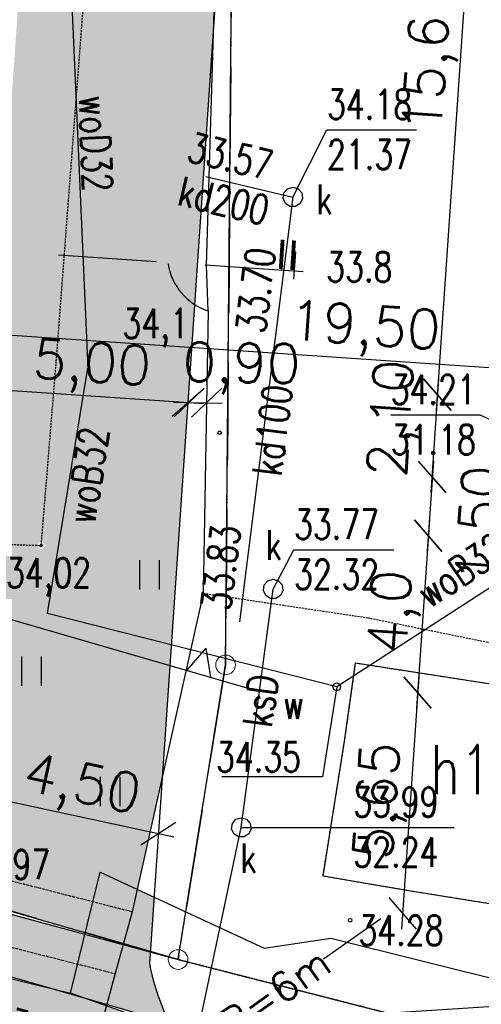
# Model space of a CAD drawing. Header units: inches. Extents: x 6268 to 12323, y 5221 to 42059.
# Tile 19 of 98: x 9475 to 9710, y 6288 to 6790. Entities that reach past the tile are written whole.
import ezdxf
from ezdxf.enums import TextEntityAlignment as Align

# ---------------------------------------------------------------- set-up
doc = ezdxf.new("R2010")
doc.units = ezdxf.units.IN
doc.header["$MEASUREMENT"] = 0
for name, pattern in [('2', [1.5, 1, -0.5]), ('423', [2, 1.5, -0.5]), ('424', [1.5, 1, -0.5]), ('901', [0])]:
    doc.linetypes.add(name, pattern=pattern)
doc.layers.get('Defpoints').update_dxf_attribs({"lineweight": 9})
for name, color, linetype in [('202-punkt_graniczny', 7, 'Continuous'), ('218-kontur_uzytku_gruntowego', 7, 'Continuous'), ('219-dzialka_ewidencyjna', 7, 'Continuous'), ('312-budynek_ewidencyjny', 7, 'Continuous'), ('312-oznaczenie_budynku_ewidency', 7, 'Continuous'), ('chodnik', 7, 'Continuous'), ('furtka', 7, 'Continuous'), ('kraweznik', 7, 'Continuous'), ('obszar_utwardzony', 7, 'Continuous'), ('ogrodzenie_trwale', 7, 'Continuous'), ('pikieta_naturalna', 7, 'Continuous'), ('pikieta_naturalna-Atr2', 7, 'Continuous'), ('pikieta_sztuczna', 7, 'Continuous'), ('pikieta_sztuczna-Atr2', 7, 'Continuous'), ('przewod_elektroenergetyczny_pod', 7, 'Continuous'), ('przewod_kanalizacyjny', 7, 'Continuous'), ('przewod_kanalizacyjny-Atr1', 7, 'Continuous'), ('przewod_telekomunikacyjny_podzi', 7, 'Continuous'), ('przewod_wodociagowy', 7, 'Continuous'), ('przewod_wodociagowy-Atr1', 7, 'Continuous'), ('rzedna-Atr2', 7, 'Continuous'), ('rzedna-Atr3', 7, 'Continuous'), ('trawnik', 7, 'Continuous'), ('wlaz_do_komory_lub_kanalu_-_okr', 7, 'Continuous'), ('zasuwa_lub_zawor-Atr17', 7, 'Continuous')]:
    doc.layers.add(name, color=color, linetype=linetype)
doc.styles.add('arial', font='arial.ttf', dxfattribs={"height": 1.7})
doc.styles.get("Standard").update_dxf_attribs({"font": 'txt.shx'})
doc.styles.add('STYL_ARIAL', font='simplex', dxfattribs={"width": 0.75, "oblique": 0.1})
doc.dimstyles.new('ISO-25', dxfattribs={"dimtxt": 13, "dimasz": 7, "dimexe": 1, "dimexo": 90, "dimgap": 2.5, "dimtad": 1, "dimdec": 0, "dimtxsty": 'Standard', "dimblk": 'ARCHTICK', "dimcen": 2.5, "dimdle": 8, "dimadec": 0, "dimazin": 0, "dimtfac": 1, "dimtdec": 0, "dimtmove": 1, "dimatfit": 3, "dimldrblk": 'ARCHTICK', "dimfxl": 2, "dimfxlon": 1, "dimarcsym": 0})

# ---------------------------------------------------------------- blocks, each defined once
blk = doc.blocks.new('202')
at = {"color": 0, "linetype": 'Continuous', "lineweight": 0}
blk.add_circle((0, 0), 0.25, dxfattribs=at)
blk = doc.blocks.new('US22')
at = {"color": 7}
blk.add_polyline3d([(0, 0.25, 0), (0.1352, 0.2103, 0), (0.2274, 0.1039, 0), (0.2475, -0.0356, 0), (0.1889, -0.1637, 0), (0.0704, -0.2399, 0), (-0.0704, -0.2399, 0), (-0.1889, -0.1637, 0), (-0.2475, -0.0356, 0), (-0.2274, 0.1039, 0), (-0.1352, 0.2103, 0), (0, 0.25, 0)], dxfattribs=at)
blk = doc.blocks.new('PW01')
at = {"color": 7}
blk.add_polyline3d([(0.045, 0, 0), (0.0318, -0.0318, 0), (0, -0.045, 0), (-0.0318, -0.0318, 0), (-0.045, 0, 0), (-0.0318, 0.0318, 0), (0, 0.045, 0), (0.0318, 0.0318, 0), (0.045, 0, 0)], dxfattribs=at)
blk = doc.blocks.new('801')
at = {"linetype": 'Continuous', "lineweight": 13}
h = blk.add_hatch(color=0, dxfattribs=at)
edge = h.paths.add_edge_path()
edge.add_arc((0, 0), 0.045, 0, 360)
blk = doc.blocks.new('906')
at = {"color": 0}
blk.add_arc((1.5, 0), 1.5, 116.7394, 180, dxfattribs=at)
blk = doc.blocks.new('TU04')
at = {"color": 7}
for points in [[(0, 0, 0), (0, 0.75, 0)], [(0.5, 0, 0), (0.5, 0.75, 0)]]:
    blk.add_polyline3d(points, dxfattribs=at)
blk = doc.blocks.new('_ArchTick')
at = {"color": 0, "linetype": 'ByBlock', "const_width": 0.15}
blk.add_lwpolyline([(-0.5, -0.5), (0.5, 0.5)], dxfattribs=at)
blk = doc.blocks.new('*D1472')
at = {"color": 0, "lineweight": -2}
for p, q in [((9629.68, 6311.54), (9658.85, 6332.04)), ((9580.6, 6277.04), (9560.68, 6263.04))]:
    blk.add_line(p, q, dxfattribs=at)
at = {"layer": 'Defpoints', "color": 0}
for p in [(9658.85, 6332.04), (9560.68, 6263.04)]:
    blk.add_point(p, dxfattribs=at)
at = {"color": 0, "lineweight": -2, "xscale": 15, "yscale": 15, "zscale": 15, "rotation": 215.1040248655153}
blk.add_blockref('_ArchTick', (9560.68, 6263.04), dxfattribs=at)
at = {"color": 0, "insert": (9605.14, 6294.29), "char_height": 15, "attachment_point": 5, "rotation": 35.104}
blk.add_mtext('R=6m', dxfattribs=at)
blk = doc.blocks.new('_Oblique')
at = {"color": 0, "linetype": 'ByBlock', "lineweight": -2}
blk.add_line((-0.5, -0.5), (0.5, 0.5), dxfattribs=at)
blk = doc.blocks.new('*D1473')
at = {"color": 0, "lineweight": -2}
blk.add_line((9453.32, 6395.15), (9553.4, 6373.63), dxfattribs=at)
at = {"layer": 'Defpoints', "color": 0}
for p in [(9461.14, 6393.46), (9545.58, 6375.31), (9545.58, 6375.31)]:
    blk.add_point(p, dxfattribs=at)
at = {"color": 0, "lineweight": -2, "xscale": 15.00000000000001, "yscale": 15.00000000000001, "zscale": 15.00000000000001}
for p, rotation in [((9461.14, 6393.46), 167.8661323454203), ((9545.58, 6375.31), 347.8661323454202)]:
    blk.add_blockref('_Oblique', p, dxfattribs=dict(at, rotation=rotation))
at = {"color": 0, "insert": (9506.34, 6398.24), "char_height": 20, "attachment_point": 5, "rotation": 347.8661}
blk.add_mtext('4,50', dxfattribs=at)
blk = doc.blocks.new('*D1475')
at = {"color": 0, "lineweight": -2}
blk.add_line((9452.82, 6602.14), (9568.56, 6594.24), dxfattribs=at)
at = {"layer": 'Defpoints', "color": 0}
for p in [(9461.67, 6614.27), (9561.44, 6607.45), (9560.57, 6594.78)]:
    blk.add_point(p, dxfattribs=at)
at = {"color": 0, "lineweight": -2}
for p, xscale, yscale, zscale, rotation in [((9460.81, 6601.6), 15, 15, 15, 176.0915266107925), ((9560.57, 6594.78), 15.00000000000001, 15.00000000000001, 15.00000000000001, 356.0915266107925)]:
    blk.add_blockref('_Oblique', p, dxfattribs=dict(at, xscale=xscale, yscale=yscale, zscale=zscale, rotation=rotation))
at = {"color": 0, "insert": (9511.66, 6612.32), "char_height": 20, "attachment_point": 5, "rotation": 356.0915}
blk.add_mtext('5,00', dxfattribs=at)
blk = doc.blocks.new('*D1476')
at = {"color": 0, "lineweight": -2}
blk.add_line((9553.22, 6594.91), (9578.1, 6594.47), dxfattribs=at)
at = {"layer": 'Defpoints', "color": 0}
for p in [(9561.44, 6607.45), (9570.32, 6607.3), (9570.1, 6594.61)]:
    blk.add_point(p, dxfattribs=at)
at = {"color": 0, "lineweight": -2, "xscale": 14.99999999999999, "yscale": 15, "zscale": 15}
for p, rotation in [((9561.22, 6594.77), 178.9970083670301), ((9570.1, 6594.61), 358.9970083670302)]:
    blk.add_blockref('_Oblique', p, dxfattribs=dict(at, rotation=rotation))
at = {"color": 0, "insert": (9587.9, 6611.98), "char_height": 20, "attachment_point": 5, "rotation": 358.997}
blk.add_mtext('0,90', dxfattribs=at)
blk = doc.blocks.new('*D1490')
at = {"color": 0, "lineweight": -2}
blk.add_line((9710.35, 6931.06), (9687.1, 6590.78), dxfattribs=at)
at = {"layer": 'Defpoints', "color": 0}
for p in [(9453.89, 6940.56), (9431.73, 6616.25), (9687.64, 6598.76)]:
    blk.add_point(p, dxfattribs=at)
at = {"color": 0, "lineweight": -2, "yscale": 15, "zscale": 15}
for p, xscale, rotation in [((9709.8, 6923.07), 14.99999999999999, 86.0914339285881), ((9687.64, 6598.76), 15, 266.0914339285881)]:
    blk.add_blockref('_Oblique', p, dxfattribs=dict(at, xscale=xscale, rotation=rotation))
at = {"color": 0, "insert": (9684.59, 6761.88), "char_height": 20, "attachment_point": 5, "rotation": 86.0914}
blk.add_mtext('15,6', dxfattribs=at)
blk = doc.blocks.new('*D1492')
at = {"color": 0, "lineweight": -2}
blk.add_line((9688.19, 6606.74), (9684.24, 6548.95), dxfattribs=at)
at = {"layer": 'Defpoints', "color": 0}
for p in [(9431.73, 6616.25), (9428.87, 6574.42), (9684.79, 6556.93)]:
    blk.add_point(p, dxfattribs=at)
at = {"color": 0, "lineweight": -2, "xscale": 15, "yscale": 15, "zscale": 15}
for p, rotation in [((9687.64, 6598.76), 86.09088705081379), ((9684.79, 6556.93), 266.0908870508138)]:
    blk.add_blockref('_Oblique', p, dxfattribs=dict(at, rotation=rotation))
at = {"color": 0, "insert": (9666.61, 6586.57), "char_height": 20, "attachment_point": 5, "rotation": 86.0909}
blk.add_mtext('2,10', dxfattribs=at)
blk = doc.blocks.new('*D1493')
at = {"color": 0, "lineweight": -2}
blk.add_line((9685.62, 6564.9), (9682.49, 6519), dxfattribs=at)
at = {"layer": 'Defpoints', "color": 0}
for p in [(9428.87, 6574.42), (9426.83, 6544.49), (9683.03, 6526.99)]:
    blk.add_point(p, dxfattribs=at)
at = {"color": 0, "lineweight": -2}
for p, xscale, yscale, zscale, rotation in [((9685.08, 6556.92), 15.00000000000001, 15.00000000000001, 15.00000000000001, 86.09155918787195), ((9683.03, 6526.99), 15, 15, 15, 266.091559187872)]:
    blk.add_blockref('_Oblique', p, dxfattribs=dict(at, xscale=xscale, yscale=yscale, zscale=zscale, rotation=rotation))
at = {"color": 0, "insert": (9711.64, 6532.67), "char_height": 20, "attachment_point": 5, "rotation": 86.0916}
blk.add_mtext('1,50', dxfattribs=at)
blk = doc.blocks.new('*D1494')
at = {"color": 0, "lineweight": -2}
blk.add_line((9683.58, 6534.97), (9677.04, 6439.19), dxfattribs=at)
at = {"layer": 'Defpoints', "color": 0}
for p in [(9426.83, 6544.49), (9421.38, 6464.68), (9677.58, 6447.17)]:
    blk.add_point(p, dxfattribs=at)
at = {"color": 0, "lineweight": -2, "xscale": 15, "yscale": 15, "zscale": 15}
for p, rotation in [((9683.03, 6526.99), 86.09194854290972), ((9677.58, 6447.17), 266.0919485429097)]:
    blk.add_blockref('_Oblique', p, dxfattribs=dict(at, rotation=rotation))
at = {"color": 0, "insert": (9666.17, 6488.05), "char_height": 20, "attachment_point": 5, "rotation": 86.0919}
blk.add_mtext('4,0', dxfattribs=at)
blk = doc.blocks.new('*D1495')
at = {"color": 0, "lineweight": -2}
blk.add_line((9678.13, 6455.16), (9669.35, 6326.7), dxfattribs=at)
at = {"layer": 'Defpoints', "color": 0}
for p in [(9421.38, 6464.68), (9413.69, 6352.18), (9669.9, 6334.68)]:
    blk.add_point(p, dxfattribs=at)
at = {"color": 0, "lineweight": -2, "xscale": 15, "yscale": 15, "zscale": 15}
for p, rotation in [((9677.58, 6447.17), 86.09194854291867), ((9669.9, 6334.68), 266.0919485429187)]:
    blk.add_blockref('_Oblique', p, dxfattribs=dict(at, rotation=rotation))
at = {"color": 0, "insert": (9659.61, 6391.89), "char_height": 20, "attachment_point": 5, "rotation": 86.0919}
blk.add_mtext('5,65', dxfattribs=at)
blk = doc.blocks.new('*D1518')
at = {"color": 0, "lineweight": -2}
for p, q in [((9829.6, 6604.44), (9424.8, 6632.09)), ((9426.64, 6541.76), (9432.71, 6630.55)), ((9815.48, 6515.19), (9821.55, 6603.98))]:
    blk.add_line(p, q, dxfattribs=at)
at = {"layer": 'Defpoints', "color": 0}
for p in [(9432.78, 6631.55), (9432.78, 6631.55), (9821.62, 6604.98)]:
    blk.add_point(p, dxfattribs=at)
at = {"color": 0, "lineweight": -2, "xscale": 15, "yscale": 15, "zscale": 15}
for p, rotation in [((9432.78, 6631.55), 176.09158713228), ((9821.62, 6604.98), 356.09158713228)]:
    blk.add_blockref('_Oblique', p, dxfattribs=dict(at, rotation=rotation))
at = {"color": 0, "insert": (9650.58, 6631.24), "char_height": 20, "attachment_point": 5, "rotation": 356.0916}
blk.add_mtext('19,50', dxfattribs=at)

msp = doc.modelspace()

# ---------------------------------------------------------------- hatches: boundary and pattern name
at = {"transparency": 33554585}
h = msp.add_hatch(color=1, dxfattribs=at)
h.set_gradient(color1=(248, 246, 176), color2=(248, 246, 176))
h.paths.add_polyline_path([(9583.553, 6931.121), (9486.236, 6937.77), (9484.342, 6946.076), (9456.765, 6542.445), (9426.83, 6544.49), (9421.377, 6464.676), (9438.58, 6463.501, -0.2415328), (9454.866, 6355.173), (9512.298, 6340.501), (9516.019, 6355.582), (9534.819, 6346.881), (9547.532, 6403.898)])
h.paths.add_polyline_path([(9486.159, 6522.002, -1), (9485.759, 6522.002, -1)], flags=0)
h.paths.add_polyline_path([(9486.559, 6522.002, -1), (9485.359, 6522.002, -1)], flags=0)
h.paths.add_polyline_path([(9486.959, 6522.002, -1), (9484.959, 6522.002, -1)], flags=0)
h.paths.add_polyline_path([(9487.359, 6522.002, -1), (9484.559, 6522.002, -1)], flags=0)
h.paths.add_polyline_path([(9487.759, 6522.002, -1), (9484.159, 6522.002, -1)], flags=16)
h.paths.add_polyline_path([(9573.959, 6814.596, -1), (9575.359, 6814.596, -1)], flags=16)
h.paths.add_polyline_path([(9552.366, 6276.72), (9550.219, 6276.582), (9519.097, 6287.544), (9511.256, 6258.386, -0.4391826), (9512.804, 6255.88), (9559.059, 6242.849), (9562.739, 6260.194, -0.0407172)])
h.paths.add_polyline_path([(9519.097, 6287.544), (9507.597, 6291.594), (9490.877, 6296.42), (9428.897, 6311.619, -0.075959), (9400.451, 6289.147), (9400.13, 6283.481), (9508.938, 6256.902, -0.3988991), (9511.256, 6258.386)])
h.paths.add_polyline_path([(9439.854, 6325.233, -0.0304506), (9430.835, 6313.748), (9490.877, 6296.42), (9500.819, 6293.982), (9504.495, 6308.88)])
h.paths.add_polyline_path([(9448.653, 6340.166, -0.0361564), (9439.854, 6325.233), (9504.495, 6308.88), (9508.232, 6324.022)])
h.paths.add_polyline_path([(9512.298, 6340.501), (9454.866, 6355.173, -0.0299825), (9449.47, 6341.846), (9508.427, 6324.814)])
h.paths.add_polyline_path([(9532.259, 6335.402), (9512.298, 6340.501), (9508.427, 6324.814), (9527.759, 6319.23)])
h.paths.add_polyline_path([(9534.819, 6346.881), (9516.019, 6355.582), (9512.298, 6340.501), (9532.259, 6335.402)])
h.paths.add_polyline_path([(9543.366, 6342.925), (9534.819, 6346.881), (9532.259, 6335.402), (9527.759, 6319.23), (9541.477, 6315.267)])
h.paths.add_polyline_path([(9541.058, 6309.138), (9541.46, 6315.018), (9527.63, 6318.766), (9523.539, 6304.062), (9519.28, 6288.223), (9551.208, 6279.008, -0.06653)])
h.paths.add_polyline_path([(9527.63, 6318.766), (9508.232, 6324.022), (9504.495, 6308.88), (9523.539, 6304.062)])
h.paths.add_polyline_path([(9523.539, 6304.062), (9504.495, 6308.88), (9500.819, 6293.982), (9507.597, 6291.594), (9519.28, 6288.223)])
h.paths.add_polyline_path([(9446.409, 6714.074), (9472.659, 6714.074), (9472.659, 6736.574), (9446.409, 6736.574)], flags=25)
h.paths.add_polyline_path([(9522.837, 6620.224), (9561.23, 6620.224), (9561.23, 6647.01), (9522.837, 6647.01)], flags=24)
h.paths.add_polyline_path([(9463.501, 6493.266), (9517.429, 6493.266), (9517.429, 6520.052), (9463.501, 6520.052)], flags=24)
h.paths.add_polyline_path([(9442.667, 6344.786), (9496.595, 6344.786), (9496.595, 6371.572), (9442.667, 6371.572)], flags=25)
h.paths.add_polyline_path([(9555.045, 6715.469), (9606.149, 6703.444), (9611.303, 6725.346), (9560.199, 6737.371)], flags=9)
h.paths.add_polyline_path([(9501.247, 6754.487), (9503.809, 6695.614), (9526.288, 6696.592), (9523.725, 6755.465)], flags=24)
h.paths.add_polyline_path([(9515.935, 6528.077), (9524.609, 6586.363), (9502.354, 6589.675), (9493.68, 6531.389)], flags=24)
h.paths.add_polyline_path([(9550.156, 6692.722), (9604.389, 6679.96), (9609.543, 6701.862), (9555.31, 6714.623)], flags=9)
h.paths.add_polyline_path([(9453.783, 6272.085), (9504.772, 6259.581), (9510.131, 6281.434), (9459.141, 6293.937)], flags=24)
h = msp.add_hatch(color=1, dxfattribs=at)
h.set_gradient(color1=(88, 186, 72), color2=(88, 186, 72))
h.paths.add_polyline_path([(9327.062, 6551.307), (9257.623, 6556.051), (9249.191, 6432.63), (9406.929, 6403.273), (9410.457, 6465.422), (9321.609, 6471.493)])
h.paths.add_polyline_path([(9452.393, 6438.437), (9438.58, 6463.501), (9410.457, 6465.422), (9406.929, 6403.273), (9448.454, 6395.544)])
edge = h.paths.add_edge_path()
edge.add_line((9406.929, 6403.273), (9405.558, 6379.111))
edge.add_line((9405.558, 6379.111), (9444.061, 6369.296))
edge.add_arc((9445.999, 6368.802), 2, 84.75392, 165.69909, ccw=False)
edge.add_line((9446.182, 6370.793), (9448.454, 6395.544))
edge.add_line((9448.454, 6395.544), (9406.929, 6403.273))
h.paths.add_polyline_path([(9249.191, 6432.63), (9248.256, 6418.944), (9277.291, 6411.801), (9277.403, 6412.072), (9278.039, 6412.336), (9278.675, 6412.072), (9278.961, 6411.382), (9405.558, 6379.111), (9406.929, 6403.273)])
h.paths.add_polyline_path([(9404.923, 6367.932), (9405.558, 6379.111), (9316.819, 6401.731), (9316.819, 6390.44)])
h.paths.add_polyline_path([(9316.819, 6390.44), (9316.819, 6380.165), (9404.185, 6354.927), (9404.923, 6367.932)])
h.paths.add_polyline_path([(9278.921, 6411.392), (9278.675, 6410.8), (9277.812, 6410.442), (9275.479, 6401.002), (9316.819, 6390.44), (9316.819, 6401.731)], flags=17)
h.paths.add_polyline_path([(9275.479, 6401.002), (9273.306, 6392.735), (9316.819, 6380.165), (9316.819, 6390.44)], flags=17)
h.paths.add_polyline_path([(9454.866, 6355.173), (9461.139, 6393.464), (9459.967, 6390.902), (9457.597, 6389.378), (9454.781, 6389.378), (9452.411, 6390.902), (9451.239, 6393.464), (9447.956, 6369.835), (9403.427, 6378.122), (9404.923, 6367.932)])
edge = h.paths.add_edge_path(flags=0)
edge.add_arc((9445.999, 6368.802), 0.2, 0, 360)
edge = h.paths.add_edge_path(flags=0)
edge.add_arc((9445.999, 6368.802), 0.4, 0, 360)
edge = h.paths.add_edge_path(flags=0)
edge.add_arc((9445.999, 6368.802), 0.6, 0, 360)
edge = h.paths.add_edge_path(flags=0)
edge.add_arc((9445.999, 6368.802), 0.8, 0, 360)
edge = h.paths.add_edge_path(flags=0)
edge.add_arc((9445.999, 6368.802), 1, 0, 360)
edge = h.paths.add_edge_path(flags=0)
edge.add_arc((9445.999, 6368.802), 1.2, 0, 360)
edge = h.paths.add_edge_path(flags=0)
edge.add_arc((9445.999, 6368.802), 1.4, 0, 360)
edge = h.paths.add_edge_path(flags=0)
edge.add_arc((9445.999, 6368.802), 1.6, 0, 360)
edge = h.paths.add_edge_path(flags=0)
edge.add_arc((9445.999, 6368.802), 1.8, 0, 360)
edge = h.paths.add_edge_path(flags=16)
edge.add_arc((9445.999, 6368.802), 2, 0, 360)
h.paths.add_polyline_path([(9449.362, 6341.877), (9454.866, 6355.173), (9404.923, 6367.932), (9404.185, 6354.927)])
h.paths.add_polyline_path([(9345.387, 6443.276), (9371.637, 6443.276), (9371.637, 6465.776), (9345.387, 6465.776)], flags=16)
h.paths.add_polyline_path([(9239.175, 6424.776), (9289.883, 6411.177), (9295.711, 6432.909), (9245.003, 6446.508)])
h.paths.add_polyline_path([(9230.356, 6524.915), (9325.594, 6524.915), (9325.594, 6570.629), (9230.356, 6570.629)])
h.paths.add_polyline_path([(9266.171, 6498.832), (9292.6, 6498.832), (9292.6, 6528.832), (9266.171, 6528.832)], flags=16)
h.paths.add_polyline_path([(9382.509, 6356.536), (9433.858, 6343.266), (9439.488, 6365.05), (9388.139, 6378.32)])
h.paths.add_polyline_path([(9442.667, 6344.786), (9496.595, 6344.786), (9496.595, 6371.572), (9442.667, 6371.572)])

# ---------------------------------------------------------------- linework, layer by layer
at = {"color": 1, "linetype": '2', "lineweight": 30, "ltscale": 50}
for p, q in [((9586.419, 7215.541), (9579.819, 6461.182)), ((9555.619, 6311.182), (8823.819, 6522.582)), ((9579.819, 6461.182), (9555.619, 6311.182))]:
    msp.add_line(p, q, dxfattribs=at)
for p, q in [((9583.986, 6937.457), (9541.058, 6309.138)), ((9615.336, 6671.49), (9614.383, 6657.53)), ((8949.392, 6634.816), (9593.078, 6448.87)), ((9569.837, 6469.734), (9560.018, 6458.42)), ((9569.837, 6469.734), (9572.19, 6454.939))]:
    msp.add_line(p, q)
at = {"linetype": '2', "ltscale": 50}
msp.add_line((9619.374, 6661.301), (9416.82, 6675.137), dxfattribs=at)
msp.add_arc((9658.852, 6332.044), 120, 191.00431, 234.47671)
at = {"layer": '218-kontur_uzytku_gruntowego', "color": 3, "linetype": '2'}
for points in [[(9579.819, 6461.182, 0), (9586.419, 7215.582, 0)], [(8823.819, 6522.582, 0), (9555.619, 6311.182, 0)], [(9555.619, 6311.182, 0), (9579.819, 6461.182, 0)], [(9555.619, 6311.182, 0), (9701.019, 6273.982, 0)], [(9701.019, 6273.982, 0), (9555.619, 6311.182, 0)]]:
    msp.add_polyline3d(points, dxfattribs=at)
at = {"layer": '219-dzialka_ewidencyjna', "color": 7}
for points in [[(9579.819, 6461.182, 0), (9586.419, 7215.582, 0)], [(8823.819, 6522.582, 0), (9555.619, 6311.182, 0)], [(8823.419, 6509.582, 0), (9555.619, 6311.182, 0)], [(9555.619, 6311.182, 0), (9579.819, 6461.182, 0)], [(9555.619, 6311.182, 0), (9701.019, 6273.982, 0)]]:
    msp.add_polyline3d(points, dxfattribs=at)
at = {"layer": '312-budynek_ewidencyjny', "color": 7}
for points in [[(9640.419, 6422.382, 0), (9646.019, 6462.182, 0)], [(9646.019, 6462.182, 0), (9794.619, 6439.182, 0)], [(9629.419, 6353.582, 0), (9640.419, 6422.382, 0)], [(9673.019, 6346.182, 0), (9629.419, 6353.582, 0)], [(9777.619, 6329.382, 0), (9673.019, 6346.182, 0)]]:
    msp.add_polyline3d(points, dxfattribs=at)
at = {"layer": 'chodnik', "color": 7, "linetype": '423'}
for points in [[(9532.259, 6335.402, 0), (9275.479, 6401.002, 0)], [(9342.819, 6349.782, 0), (9523.539, 6304.062, 0)]]:
    msp.add_polyline3d(points, dxfattribs=at)
at = {"layer": 'furtka', "color": 7}
msp.add_polyline3d([(9570.919, 6641.422, 0), (9570.179, 6664.662, 0)], dxfattribs=at)
at = {"layer": 'kraweznik', "color": 7}
msp.add_polyline3d([(9568.399, 6497.482, 0), (9532.259, 6335.402, 0), (9523.539, 6304.062, 0), (9510.739, 6256.462, 0)], dxfattribs=at)
at = {"layer": 'obszar_utwardzony', "color": 7, "linetype": '424'}
for points in [[(9493.639, 6615.942, 0), (9528.579, 7075.302, 0), (9356.219, 7091.122, 0), (9255.359, 7102.842, 0), (9234.459, 7106.982, 0), (9229.599, 7032.582, 0), (9125.339, 7038.682, 0), (9128.499, 7076.802, 0), (8807.919, 7102.042, 0), (8739.759, 7105.602, 0), (8735.059, 7045.282, 0), (8733.655, 7027.256, 0)], [(9629.419, 6353.582, 0), (9640.419, 6422.382, 0), (9646.019, 6462.182, 0), (9794.619, 6439.182, 0), (9821.619, 6604.982, 0), (9875.819, 6595.982, 0), (9886.019, 6651.182, 0), (10021.819, 6627.582, 0), (10012.619, 6571.182, 0), (10057.019, 6564.182, 0), (10011.219, 6290.982, 0), (9777.619, 6329.382, 0), (9673.019, 6346.182, 0), (9629.419, 6353.582, 0)], [(9278.099, 6411.602, 0), (9445.999, 6368.802, 0), (9460.139, 6522.802, 0), (9485.959, 6522.002, 0), (9493.639, 6615.942, 0)], [(9652.419, 6484.982, 0), (9568.399, 6497.482, 0)], [(9763.419, 6462.382, 0), (9652.419, 6484.982, 0)]]:
    msp.add_polyline3d(points, dxfattribs=at)
at = {"layer": 'ogrodzenie_trwale', "color": 7, "linetype": '901'}
for points in [[(9570.179, 6664.662, 0), (9580.779, 7019.342, 0), (9584.679, 7215.782, 0), (10222.619, 7127.582, 0)], [(9570.919, 6641.422, 0), (9568.399, 6497.482, 0)]]:
    msp.add_polyline3d(points, dxfattribs=at)
at = {"layer": 'przewod_elektroenergetyczny_pod', "color": 1}
msp.add_polyline3d([(10401.619, 5851.582, 0), (10399.419, 5909.182, 0), (10432.819, 6108.182, 0), (10108.019, 6211.382, 0), (9868.019, 6280.782, 0), (9687.819, 6239.582, 0), (9361.419, 6333.782, 0), (9108.419, 6404.382, 0), (8897.219, 6465.182, 0), (8905.019, 6502.182, 0), (8912.819, 6498.782, 0)], dxfattribs=at)
at = {"layer": 'przewod_kanalizacyjny', "color": 34}
for points in [[(9569.819, 6709.782, 0), (9614.019, 6699.382, 0)], [(9614.019, 6699.382, 0), (9586.819, 6483.182, 0)], [(9555.819, 6227.582, 0), (9587.819, 6378.382, 0), (9604.019, 6499.782, 0)]]:
    msp.add_polyline3d(points, dxfattribs=at)
at = {"layer": 'przewod_telekomunikacyjny_podzi', "color": 30}
for points in [[(9165.619, 6376.182, 0), (9500.819, 6293.982, 0)], [(9500.819, 6293.982, 0), (9516.019, 6355.582, 0), (9599.419, 6316.982, 0), (9633.419, 6321.982, 0), (9772.419, 6287.382, 0), (9858.819, 6294.382, 0), (10158.219, 6213.182, 0), (10438.019, 6128.982, 0), (10414.205, 6006.91, 0)], [(10511.897, 6115.648, 0), (10443.819, 6142.582, 0), (10338.019, 6167.782, 0), (10194.019, 6194.382, 0), (10077.819, 6217.382, 0), (9772.219, 6284.582, 0), (9724.419, 6287.782, 0), (9550.219, 6276.582, 0), (9500.819, 6293.982, 0)]]:
    msp.add_polyline3d(points, dxfattribs=at)
at = {"layer": 'przewod_wodociagowy', "color": 5}
for points in [[(9497.019, 6901.582, 0), (9509.619, 6612.182, 0)], [(9636.419, 6449.982, 0), (9489.219, 6487.382, 0), (9509.619, 6612.182, 0)], [(9815.219, 6565.582, 0), (9636.419, 6449.982, 0)]]:
    msp.add_polyline3d(points, dxfattribs=at)
at = {"layer": 'rzedna-Atr2', "color": 7}
for points in [[(9614.019, 6699.382, 0), (9631.419, 6733.582, 0), (9676.959, 6733.582, 0)], [(9726.019, 6580.782, 0), (9709.419, 6588.382, 0), (9663.879, 6588.382, 0)], [(9604.019, 6499.782, 0), (9614.619, 6519.782, 0), (9665.459, 6519.782, 0)], [(9636.419, 6449.982, 0), (9629.219, 6404.182, 0), (9577.839, 6404.182, 0)], [(9587.819, 6378.382, 0), (9644.819, 6378.382, 0), (9696.199, 6378.382, 0)]]:
    msp.add_polyline3d(points, dxfattribs=at)
at = {"layer": 'zasuwa_lub_zawor-Atr17', "color": 5}
msp.add_polyline3d([(9634.927, 6448.678, 0), (9634.407, 6450.116, 0), (9635.055, 6451.504, 0), (9636.495, 6452.024, 0), (9637.881, 6451.376, 0), (9638.401, 6449.936, 0), (9637.753, 6448.55, 0), (9636.313, 6448.028, 0), (9634.927, 6448.678, 0)], dxfattribs=at)

# ---------------------------------------------------------------- block references
at = {"layer": '202-punkt_graniczny', "color": 7, "xscale": 20, "yscale": 20, "zscale": 20}
for p in [(9579.819, 6461.182), (9555.619, 6311.182)]:
    msp.add_blockref('202', p, dxfattribs=at)
at = {"layer": 'furtka', "color": 7, "xscale": 20, "yscale": 20, "zscale": 20, "rotation": 71.9635}
msp.add_blockref('906', (9570.919, 6641.422, 682.14), dxfattribs=at)
at = {"layer": 'obszar_utwardzony', "color": 7, "xscale": 20, "yscale": 20, "zscale": 20}
msp.add_blockref('801', (9485.959, 6522.002, 680.34), dxfattribs=at)
at = {"layer": 'pikieta_naturalna', "color": 7, "xscale": 20, "yscale": 20, "zscale": 20}
msp.add_blockref('PW01', (9576.819, 6579.382), dxfattribs=at)
at = {"layer": 'pikieta_sztuczna', "color": 7, "xscale": 20, "yscale": 20, "zscale": 20}
msp.add_blockref('PW01', (9643.219, 6331.182), dxfattribs=at)
at = {"layer": 'trawnik', "color": 7, "xscale": 20, "yscale": 20, "zscale": 20}
for p in [(9536.099, 6499.58), (9476.099, 6450.488), (9516.099, 6389.276)]:
    msp.add_blockref('TU04', p, dxfattribs=at)
at = {"layer": 'wlaz_do_komory_lub_kanalu_-_okr', "color": 7, "xscale": 20, "yscale": 20, "zscale": 20}
for p in [(9614.019, 6699.382), (9604.019, 6499.782), (9587.819, 6378.382)]:
    msp.add_blockref('US22', p, dxfattribs=at)

# ---------------------------------------------------------------- texts
at = {"insert": (9605.96, 6677.806), "char_height": 15, "attachment_point": 1, "rotation": 356.35627, "style": 'arial'}
msp.add_mtext_dynamic_manual_height_columns('II', width=850.08319, gutter_width=12.5, heights=[-15], dxfattribs=at)
at = {"layer": '312-oznaczenie_budynku_ewidency', "color": 7, "style": 'STYL_ARIAL', "width": 0.75}
msp.add_text('h1', height=25, dxfattribs=at).set_placement((9699.619, 6407.898), align=Align.MIDDLE_CENTER)
at = {"layer": 'furtka', "color": 7, "style": 'STYL_ARIAL', "width": 0.75}
msp.add_text('34,1', height=15, dxfattribs=at).set_placement((9527.301, 6642.546), align=Align.TOP_LEFT)
at = {"layer": 'obszar_utwardzony', "color": 7, "style": 'STYL_ARIAL', "width": 0.75}
for s, p in [('34,02', (9467.965, 6515.588)), ('33,97', (9447.131, 6367.108))]:
    msp.add_text(s, height=15, dxfattribs=at).set_placement(p, align=Align.TOP_LEFT)
at = {"layer": 'pikieta_naturalna-Atr2', "color": 7, "style": 'STYL_ARIAL', "width": 0.75}
msp.add_text('33.8', height=15, dxfattribs=at).set_placement((9631.019, 6651.792), align=Align.BOTTOM_LEFT)
at = {"layer": 'pikieta_sztuczna-Atr2', "color": 7, "style": 'STYL_ARIAL', "width": 0.75}
msp.add_text('34.28', height=15, dxfattribs=at).set_placement((9647.419, 6314.016), align=Align.BOTTOM_LEFT)
msp.add_text('33.93', height=15, rotation=346.222, dxfattribs=at).set_placement((9457.127, 6269.978), align=Align.BOTTOM_LEFT)
at = {"layer": 'przewod_kanalizacyjny-Atr1', "color": 34, "style": 'STYL_ARIAL', "width": 0.75}
for s, rotation, p in [('kd200', 346.759, (9556.383, 6702.814)), ('kd100', 82.828, (9600.735, 6557.728)), ('ksD', 82.399, (9595.859, 6429.816))]:
    msp.add_text(s, height=15, rotation=rotation, dxfattribs=at).set_placement(p, align=Align.MIDDLE_LEFT)
at = {"layer": 'przewod_wodociagowy-Atr1', "color": 5, "style": 'STYL_ARIAL', "width": 0.75}
msp.add_text('woD32', height=15, rotation=272.492, dxfattribs=at).set_placement((9512.649, 6751.23), align=Align.MIDDLE_LEFT)
for rotation, p in [(81.535, (9517.723, 6531.602)), (33.66, (9686.007, 6485.812))]:
    msp.add_text('woB32', height=15, rotation=rotation, dxfattribs=at).set_placement(p, align=Align.BOTTOM_LEFT)
at = {"layer": 'rzedna-Atr2', "color": 34, "style": 'STYL_ARIAL', "width": 0.75}
for s, p in [('34.18', (9631.419, 6734.576)), ('34.21', (9663.879, 6589.376)), ('33.77', (9614.619, 6520.776)), ('33.99', (9644.819, 6379.376))]:
    msp.add_text(s, height=15, dxfattribs=at).set_placement(p, align=Align.BOTTOM_LEFT)
at = {"layer": 'rzedna-Atr2', "color": 5, "style": 'STYL_ARIAL', "width": 0.75}
msp.add_text('34.35', height=15, dxfattribs=at).set_placement((9574.881, 6402.294), align=Align.BOTTOM_LEFT)
at = {"layer": 'rzedna-Atr3', "color": 34, "style": 'STYL_ARIAL', "width": 0.75}
for s, rotation, p in [('33.57', 346.759, (9558.409, 6713.394)), ('33.70', 82.828, (9604.393, 6628.886)), ('33.83', 82.828, (9586.593, 6487.686))]:
    msp.add_text(s, height=15, rotation=rotation, dxfattribs=at).set_placement(p, align=Align.BOTTOM_LEFT)
for s, p in [('21.37', (9631.419, 6709.056)), ('31.18', (9663.879, 6563.876)), ('32.32', (9614.619, 6495.276)), ('32.24', (9644.819, 6353.876))]:
    msp.add_text(s, height=15, dxfattribs=at).set_placement(p, align=Align.BOTTOM_LEFT)
at = {"layer": 'wlaz_do_komory_lub_kanalu_-_okr', "color": 7, "style": 'STYL_ARIAL', "width": 0.75}
for p in [(9626.019, 6686.216), (9600.219, 6510.216), (9587.419, 6350.816)]:
    msp.add_text('k', height=15, dxfattribs=at).set_placement(p, align=Align.BOTTOM_LEFT)
at = {"layer": 'zasuwa_lub_zawor-Atr17', "color": 5, "style": 'STYL_ARIAL', "width": 0.75}
msp.add_text('w', height=15, dxfattribs=at).set_placement((9609.183, 6429.278), align=Align.BOTTOM_LEFT)

# ---------------------------------------------------------------- dimensions: what is measured, and where the dimension line sits
at = {"color": 1}
for p1, p2, distance, text, override, picture, middle in [((9453.89, 6940.56), (9431.732, 6616.247), 256.509, '15,6', {"dimtxt": 20, "dimasz": 15, "dimblk1": 'Oblique', "dimblk2": 'Oblique', "dimsah": 1, "dimse1": 1, "dimse2": 1, "dimtmove": 2}, '*D1490', (9684.59, 6761.884)), ((9461.672, 6614.271), (9561.44, 6607.455), -12.703, '5,00', {"dimtxt": 20, "dimasz": 15, "dimblk1": 'Oblique', "dimblk2": 'Oblique', "dimsah": 1, "dimse1": 1, "dimse2": 1, "dimtmove": 2}, '*D1475', (9511.656, 6612.323)), ((9426.829, 6544.49), (9421.377, 6464.676), 256.803, '4,0', {"dimtxt": 20, "dimasz": 15, "dimblk1": 'Oblique', "dimblk2": 'Oblique', "dimsah": 1, "dimse1": 1, "dimse2": 1, "dimtmove": 2}, '*D1494', (9666.175, 6488.046)), ((9421.377, 6464.676), (9413.692, 6352.181), 256.802, '5,65', {"dimtxt": 20, "dimasz": 15, "dimblk1": 'Oblique', "dimblk2": 'Oblique', "dimsah": 1, "dimse1": 1, "dimse2": 1, "dimtmove": 2}, '*D1495', (9659.606, 6391.892)), ((9461.139, 6393.464), (9545.579, 6375.309), 0, '4,50', {"dimtxt": 20, "dimasz": 15, "dimblk1": 'Oblique', "dimblk2": 'Oblique', "dimsah": 1, "dimse1": 1, "dimse2": 1}, '*D1473', (9506.337, 6398.237))]:
    dim = msp.add_aligned_dim(p1=p1, p2=p2, distance=distance, text=text, dimstyle='ISO-25', override=override, dxfattribs=at)
    dim.commit()
    dim.dimension.update_dxf_attribs({"geometry": picture, "text_midpoint": middle})
for base, p1, p2, angle, text, override, picture, middle in [((9432.778, 6631.548), (9821.619, 6604.982), (9432.778, 6631.548), 176.09159, '19,50', {"dimtxt": 20, "dimasz": 15, "dimblk1": 'Oblique', "dimblk2": 'Oblique', "dimsah": 1, "dimtmove": 2}, '*D1518', (9650.582, 6631.238)), ((9570.1, 6594.615), (9561.44, 6607.455), (9570.322, 6607.299), 358.99701, '0,90', {"dimtxt": 20, "dimasz": 15, "dimblk1": 'Oblique', "dimblk2": 'Oblique', "dimsah": 1, "dimse1": 1, "dimse2": 1, "dimtmove": 2}, '*D1476', (9587.901, 6611.977)), ((9684.786, 6556.933), (9431.732, 6616.247), (9428.874, 6574.421), 266.09089, '2,10', {"dimtxt": 20, "dimasz": 15, "dimblk1": 'Oblique', "dimblk2": 'Oblique', "dimsah": 1, "dimse1": 1, "dimse2": 1, "dimtmove": 2}, '*D1492', (9666.615, 6586.567)), ((9683.035, 6526.986), (9428.874, 6574.421), (9426.829, 6544.49), 266.09156, '1,50', {"dimtxt": 20, "dimasz": 15, "dimblk1": 'Oblique', "dimblk2": 'Oblique', "dimsah": 1, "dimse1": 1, "dimse2": 1, "dimtmove": 2}, '*D1493', (9711.643, 6532.671))]:
    dim = msp.add_linear_dim(base=base, p1=p1, p2=p2, angle=angle, text=text, dimstyle='ISO-25', override=override, dxfattribs=at)
    dim.commit()
    dim.dimension.update_dxf_attribs({"geometry": picture, "text_midpoint": middle, "dimtype": 161})
dim = msp.add_radius_dim(center=(9658.852, 6332.044), mpoint=(9560.678, 6263.037), text='R=6m', dimstyle='ISO-25', override={"dimtxt": 15, "dimasz": 15, "dimtmove": 2}, dxfattribs=at)
dim.commit()
dim.dimension.update_dxf_attribs({"geometry": '*D1472', "text_midpoint": (9605.141, 6294.29), "dimtype": 164})

doc.saveas('drawing.dxf')
